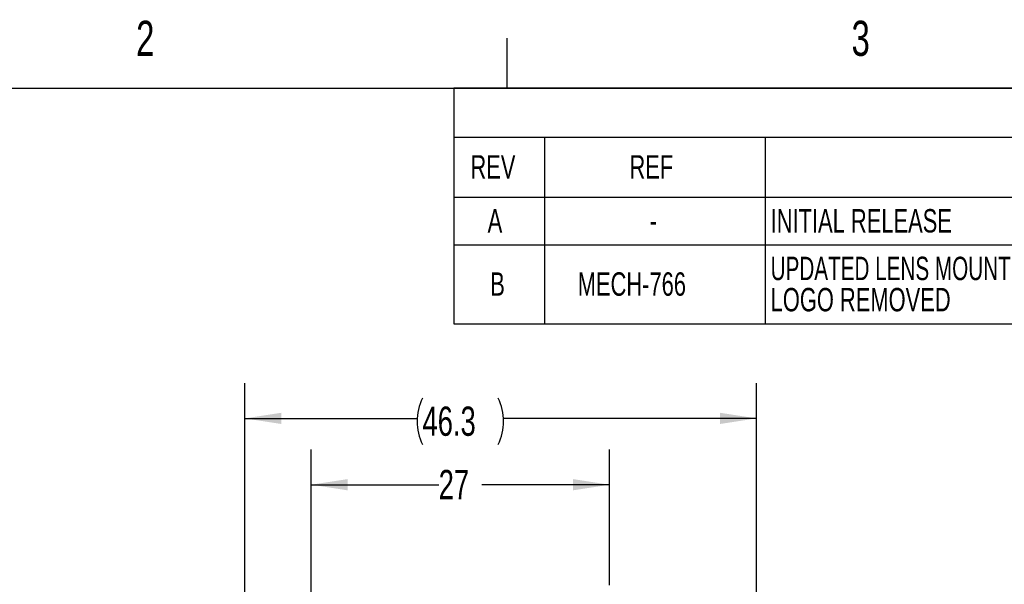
# Model space of a CAD drawing. Extents: x 5 to 274, y 5 to 212.
# Tile 7 of 11: x 96 to 185, y 161 to 212. Entities that reach past the tile are written whole.
import ezdxf
from ezdxf.enums import TextEntityAlignment as Align

# ---------------------------------------------------------------- set-up
doc = ezdxf.new("R2010")
doc.units = 0
doc.layers.get('0').update_dxf_attribs({"linetype": 'CONTINUOUS'})
doc.layers.add('DIMENSIONS', color=8, linetype='CONTINUOUS')
doc.layers.add('FORMAT', color=7, linetype='CONTINUOUS')
doc.dimstyles.new('SLDDIMSTYLE0', dxfattribs={"dimtxt": 2.645833, "dimasz": 3.302, "dimexe": 0, "dimexo": 0.0625, "dimgap": 0.661458, "dimtad": 0, "dimtih": 1, "dimtoh": 1, "dimrnd": 1e-09, "dimzin": 12, "dimsah": 1, "dimcen": 0.09, "dimazin": 3, "dimtfac": 1, "dimtofl": 0, "dimtmove": 0, "dimatfit": 3})
doc.dimstyles.new('SLDDIMSTYLE2', dxfattribs={"dimtxt": 2.645833, "dimasz": 3.302, "dimexe": 0, "dimexo": 0.0625, "dimgap": 0.661458, "dimtad": 0, "dimtih": 1, "dimtoh": 1, "dimrnd": 1e-09, "dimzin": 12, "dimsah": 1, "dimcen": 0.09, "dimazin": 3, "dimtfac": 1, "dimtofl": 0, "dimtmove": 0, "dimatfit": 3})

# ---------------------------------------------------------------- blocks, each defined once
blk = doc.blocks.new('SW_TABLEANNOTATION_0')
at = {"color": 0, "linetype": 'CONTINUOUS'}
for p, q in [((0, 0), (0, -21.304)), ((134.292, 0), (0, 0)), ((0, -4.417), (134.292, -4.417)), ((8.209, -4.417), (8.209, -9.865)), ((28.171, -4.417), (28.171, -9.865)), ((0, -9.865), (134.292, -9.865)), ((8.209, -9.865), (8.209, -21.304)), ((28.171, -9.865), (28.171, -21.304)), ((0, -14.173), (134.292, -14.173)), ((0, -21.304), (134.292, -21.304))]:
    blk.add_line(p, q, dxfattribs=at)
for s, height, width, p in [('REV', 2.1167, 0.7, (1.5, -8.809)), ('REF', 2.1167, 0.7, (15.893, -8.809)), ('A', 2.117, 0.7, (3.06, -13.687)), ('INITIAL RELEASE', 2.11667, 0.7, (28.671, -13.687)), ('-', 2.117, 0.7, (17.722, -13.687)), ('UPDATED LENS MOUNT', 2.11667, 0.661111, (28.671, -17.995)), ('B', 2.117, 0.7, (3.295, -19.406)), ('MECH-766', 2.1167, 0.7, (11.211, -19.406)), ('LOGO REMOVED', 2.11667, 0.7, (28.671, -20.817))]:
    blk.add_text(s, height=height, dxfattribs=dict(at, width=width)).set_placement(p, align=Align.BOTTOM_LEFT)
blk = doc.blocks.new('_D_4')
at = {"layer": 'DIMENSIONS'}
for p, q in [((121.99, 159.731), (121.99, 173.009)), ((148.99, 160.757), (148.99, 173.009)), ((121.99, 169.834), (133.535, 169.834)), ((148.99, 169.834), (137.445, 169.834))]:
    blk.add_line(p, q, dxfattribs=at)
for points in [[(121.99, 169.834), (125.292, 169.326), (125.292, 170.342)], [(148.99, 169.834), (145.688, 170.342), (145.688, 169.326)]]:
    blk.add_solid(points, dxfattribs=at)
at = {"layer": 'DIMENSIONS', "width": 0.7}
blk.add_text('27', height=2.6458, dxfattribs=at).set_placement((133.535, 167.732), align=Align.BOTTOM_LEFT)
blk = doc.blocks.new('_D_7')
at = {"layer": 'DIMENSIONS'}
for p, q in [((115.99, 155.907), (115.99, 179.009)), ((162.3, 154.799), (162.3, 179.009)), ((115.99, 175.834), (131.574, 175.834)), ((162.3, 175.834), (139.407, 175.834))]:
    blk.add_line(p, q, dxfattribs=at)
for centre, start, end in [((136.274, 175.566), 153.43495, 206.56505), ((134.706, 175.566), 333.43495, 26.56505)]:
    blk.add_arc(centre, 4.7, start, end, dxfattribs=at)
for points in [[(115.99, 175.834), (119.292, 175.326), (119.292, 176.342)], [(162.3, 175.834), (158.998, 176.342), (158.998, 175.326)]]:
    blk.add_solid(points, dxfattribs=at)
at = {"layer": 'DIMENSIONS', "width": 0.7}
blk.add_text('46.3', height=2.6458, dxfattribs=at).set_placement((132.07, 173.464), align=Align.BOTTOM_LEFT)

msp = doc.modelspace()

# ---------------------------------------------------------------- linework, layer by layer
at = {"layer": 'FORMAT', "color": 7, "linetype": 'CONTINUOUS'}
for p, q in [((139.7, 210.226), (139.7, 205.699)), ((10.2, 205.7), (269.2, 205.7))]:
    msp.add_line(p, q, dxfattribs=at)

# ---------------------------------------------------------------- block references
at = {"color": 7, "linetype": 'CONTINUOUS'}
msp.add_blockref('SW_TABLEANNOTATION_0', (134.908, 205.7), dxfattribs=at)

# ---------------------------------------------------------------- texts
at = {"layer": 'FORMAT', "width": 0.7}
for s, p in [('2', (106.152, 207.673)), ('3', (170.902, 207.673))]:
    msp.add_text(s, height=3.175, dxfattribs=at).set_placement(p, align=Align.BOTTOM_LEFT)

# ---------------------------------------------------------------- dimensions: what is measured, and where the dimension line sits
at = {"layer": 'DIMENSIONS'}
dim = msp.add_linear_dim(base=(162.3, 175.834), p1=(115.99, 154.637), p2=(162.3, 153.529), angle=360, text='(<>)', dimstyle='SLDDIMSTYLE2', dxfattribs=at)
dim.commit()
dim.dimension.update_dxf_attribs({"geometry": '_D_7', "text_midpoint": (135.49, 175.834), "dimtype": 160})
dim = msp.add_linear_dim(base=(121.99, 169.834), p1=(148.99, 159.487), p2=(121.99, 158.461), dimstyle='SLDDIMSTYLE0', dxfattribs=at)
dim.commit()
dim.dimension.update_dxf_attribs({"geometry": '_D_4', "text_midpoint": (135.49, 169.834), "dimtype": 160})

doc.saveas('drawing.dxf')
